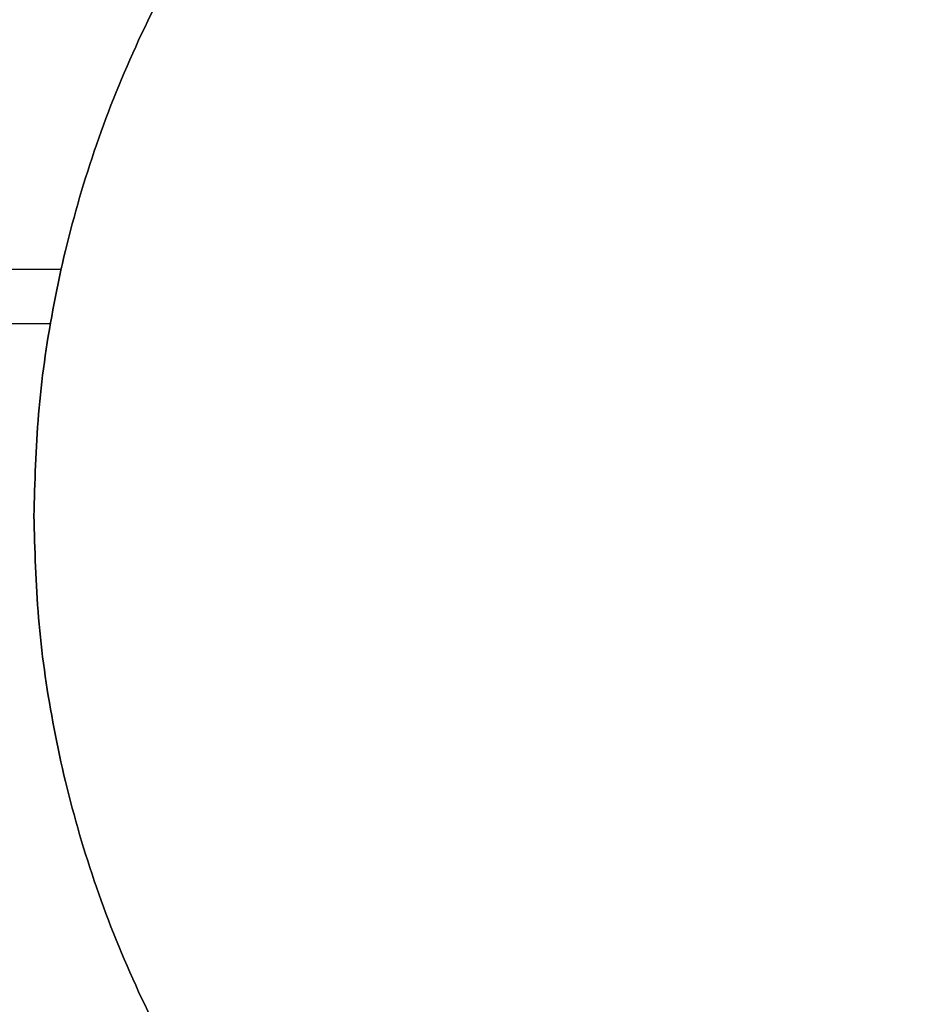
# Model space of a CAD drawing. Header units: millimetres. Extents: x 254 to 1852, y -34 to 722.
# Tile 217 of 256: x 291 to 294.92, y 68.14 to 72.48. Entities that reach past the tile are written whole.
import ezdxf

# ---------------------------------------------------------------- set-up
doc = ezdxf.new("R2010")
doc.units = ezdxf.units.MM
doc.header["$MEASUREMENT"] = 0
doc.layers.add('Turn 2 seater Sofa', color=7, linetype='Continuous', true_color=0x000000)

msp = doc.modelspace()

# ---------------------------------------------------------------- linework, layer by layer
at = {"layer": 'Turn 2 seater Sofa'}
for p, q in [((291.1815, 71.3791, 257.8193), (280.3376, 71.3791, 257.8193)), ((276.0199, 71.1411, 259.8193), (291.1345, 71.1411, 259.8193))]:
    msp.add_line(p, q, dxfattribs=at)
for points, degree in [([(260.3627, 70.4374, 261.7954), (274.6341, 70.4374, 255.8785), (292.347, 70.4377, 258.0821), (298.9304, 125.5127, 262.5335), (308.2305, 125.2202, 276.6001), (315.9554, 124.9773, 291.468)], 5), ([(260.3627, 68.2109, 261.7954), (274.6506, 68.2109, 255.8716), (292.388, 68.2112, 258.0873), (298.8998, 123.5126, 262.4691), (308.1882, 123.2126, 276.5672), (315.8913, 122.9638, 291.468)], 5), ([(260.3627, 11.2692, 265.0007), (274.6694, 6.6331, 261.0533), (292.5488, 8.1378, 262.72), (298.4054, 71.8525, 261.1652), (306.6941, 71.2106, 275.9501), (313.2087, 70.7061, 291.4679)], 5), ([(291.0618, 70.2914, 259.8193), (291.0618, 70.2914, 258.8193), (291.0618, 70.2914, 257.8193)], 2)]:
    msp.add_open_spline(points, degree=degree, dxfattribs=at)
for points, weights, knots in [([(301.0618, 70.2914, 257.8193), (301.0618, 75.2914, 257.8193), (296.0618, 75.2914, 257.8193), (291.0618, 75.2914, 257.8193), (291.0618, 70.2914, 257.8193)], [1, 0.707106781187, 1, 0.707106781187, 1], [-15.707964, -15.707964, -15.707964, -7.853982, -7.853982, 0, 0, 0]), ([(291.0618, 70.2914, 259.8193), (291.0618, 75.2914, 259.8193), (296.0618, 75.2914, 259.8193), (301.0618, 75.2914, 259.8193), (301.0618, 70.2914, 259.8193)], [1, 0.707106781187, 1, 0.707106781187, 1], [0, 0, 0, 7.853982, 7.853982, 15.707964, 15.707964, 15.707964]), ([(291.0618, 70.2914, 257.8193), (291.0618, 65.2914, 257.8193), (296.0618, 65.2914, 257.8193), (301.0618, 65.2914, 257.8193), (301.0618, 70.2914, 257.8193)], [1, 0.707106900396, 1, 0.707106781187, 1], [-31.415927, -31.415927, -31.415927, -23.561946, -23.561946, -15.707964, -15.707964, -15.707964]), ([(301.0618, 70.2914, 259.8193), (301.0618, 65.2914, 259.8193), (296.0618, 65.2914, 259.8193), (291.0618, 65.2914, 259.8193), (291.0618, 70.2914, 259.8193)], [1, 0.707106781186, 1, 0.707106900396, 1], [15.707964, 15.707964, 15.707964, 23.561946, 23.561946, 31.415927, 31.415927, 31.415927])]:
    msp.add_rational_spline(points, weights, degree=2, knots=knots, dxfattribs=at)
msp.add_open_spline([(314.561, 30.8954, 259.8193), (304.833, 40.6234, 259.8193), (295.105, 50.3514, 259.8193), (285.5624, 59.8939, 259.8193), (276.0199, 69.4365, 259.8193)], degree=2, knots=[-113.832058, -113.832058, -113.832058, -86.317072, -86.317072, -59.326708, -59.326708, -59.326708], dxfattribs=at)

doc.saveas('drawing.dxf')
